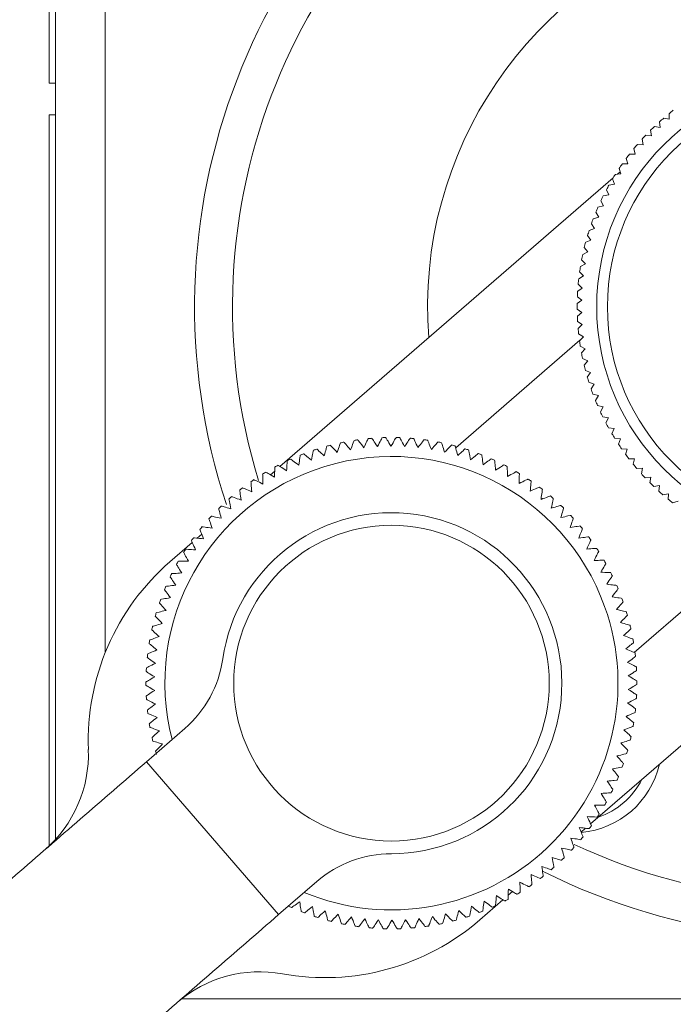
# Paper-space layout 'Sheet1' of a CAD drawing. Header units: millimetres. Extents: x 0 to 4318, y 0 to 2794.
# Tile 2 of 69: x 313 to 428, y 652 to 826. Entities that reach past the tile are written whole.
import ezdxf

# ---------------------------------------------------------------- set-up
doc = ezdxf.new("R2010")
doc.units = ezdxf.units.MM
doc.header["$LTSCALE"] = 5
doc.styles.add('SLDTEXTSTYLE0', font='TXT', dxfattribs={"width": 0.605})
doc.dimstyles.new('SLDDIMSTYLE6', dxfattribs={"dimtxt": 20.546549, "dimasz": 23.8125, "dimexe": 0, "dimexo": 0.0625, "dimgap": 5.136637, "dimtad": 0, "dimtih": 1, "dimtoh": 1, "dimdec": 1, "dimlfac": 0.114286, "dimrnd": 1e-09, "dimzin": 12, "dimdsep": 46, "dimtxsty": 'SLDTEXTSTYLE0', "dimsah": 1, "dimcen": 0.09, "dimadec": 0, "dimazin": 3, "dimtfac": 1, "dimtdec": 3, "dimtofl": 0, "dimtmove": 0, "dimatfit": 3, "dimfxl": 1, "dimfrac": 2, "dimtolj": 1, "dimtzin": 12, "dimarcsym": 0})

# ---------------------------------------------------------------- blocks, each defined once
blk = doc.blocks.new('_D_10')
at = {"color": 7, "linetype": 'Continuous', "lineweight": 0}
for p, q in [((454.51, 767.5), (454.51, 532.39)), ((318.89, 601.11), (318.89, 532.39)), ((318.89, 547.63), (454.51, 547.63)), ((454.51, 547.63), (481.41, 547.63)), ((517.86, 547.63), (513.16, 547.63)), ((513.16, 547.63), (513.16, 516.08)), ((590.77, 547.63), (595.47, 547.63)), ((595.47, 547.63), (595.47, 516.08)), ((513.16, 516.08), (517.86, 516.08)), ((595.47, 516.08), (590.77, 516.08))]:
    blk.add_line(p, q, dxfattribs=at)
for points in [[(318.89, 547.63), (342.7, 543.66), (342.7, 551.6)], [(454.51, 547.63), (430.7, 551.6), (430.7, 543.66)]]:
    blk.add_solid(points, dxfattribs=at)
at = {"color": 7, "linetype": 'Continuous', "lineweight": 0, "char_height": 21.167, "attachment_point": 1, "style": 'SLDTEXTSTYLE0'}
for s, insert in [('15.5mm', (493.95, 579.62, -5165.27)), ('.61in', (523.74, 543.36, -5165.27))]:
    blk.add_mtext(s, dxfattribs=dict(at, insert=insert))

psp = doc.layouts.new('Sheet1')

# ---------------------------------------------------------------- linework, layer by layer
at = {"color": 7, "linetype": 'Continuous', "lineweight": 15}
for p, q in [((317.78, 814.46), (317.78, 923.59)), ((318.89, 681.41), (318.89, 923.59)), ((327.64, 923.59), (327.64, 714.28)), ((317.78, 814.46), (318.89, 814.46)), ((317.78, 680.27), (317.78, 808.93)), ((317.78, 808.93), (318.89, 808.93)), ((425.33, 806.69), (425.25, 807.68)), ((425.97, 808.32), (426.94, 808.11)), ((426.94, 808.11), (426.91, 809.1)), ((423.79, 805.2), (423.66, 806.18)), ((424.35, 806.85), (425.33, 806.69)), ((422.33, 803.63), (422.15, 804.6)), ((422.81, 805.31), (423.79, 805.2)), ((420.95, 801.99), (420.72, 802.96)), ((421.34, 803.69), (422.33, 803.63)), ((419.65, 800.28), (419.38, 801.24)), ((419.96, 802), (420.95, 801.99)), ((417.81, 798.46), (418.31, 798.89)), ((418.44, 798.51), (418.12, 799.45)), ((418.66, 800.25), (419.65, 800.28)), ((358.4, 747.02), (417.08, 797.83)), ((417.32, 796.69), (416.95, 797.61)), ((417.45, 798.43), (418.44, 798.51)), ((416.29, 794.81), (415.88, 795.71)), ((416.34, 796.55), (417.32, 796.69)), ((415.36, 792.88), (414.9, 793.76)), ((415.32, 794.62), (416.29, 794.81)), ((414.39, 792.64), (415.36, 792.88)), ((413.57, 790.62), (414.52, 790.9)), ((414.52, 790.9), (414.02, 791.76)), ((412.85, 788.56), (413.78, 788.89)), ((413.78, 788.89), (413.24, 789.72)), ((412.23, 786.47), (413.15, 786.84)), ((413.15, 786.84), (412.56, 787.64)), ((412.61, 784.77), (411.99, 785.54)), ((412.19, 782.66), (411.52, 783.4)), ((411.72, 784.35), (412.61, 784.77)), ((411.31, 782.2), (412.19, 782.66)), ((411.01, 780.04), (411.86, 780.55)), ((411.86, 780.55), (411.16, 781.25)), ((410.82, 777.86), (411.64, 778.41)), ((411.64, 778.41), (410.91, 779.08)), ((410.74, 775.68), (411.53, 776.27)), ((411.53, 776.27), (410.77, 776.9)), ((411.53, 774.13), (410.73, 774.72)), ((410.76, 773.5), (411.53, 774.13)), ((411.63, 771.99), (410.81, 772.54)), ((410.9, 771.32), (411.63, 771.99)), ((411.84, 769.85), (410.99, 770.36)), ((411.14, 769.15), (411.84, 769.85)), ((389.34, 750.29), (411.22, 769.24)), ((412.16, 767.73), (411.28, 768.2)), ((411.49, 767), (412.16, 767.73)), ((412.58, 765.63), (411.68, 766.05)), ((411.95, 764.86), (412.58, 765.63)), ((413.1, 763.55), (412.18, 763.93)), ((412.51, 762.75), (413.1, 763.55)), ((413.73, 761.5), (412.8, 761.83)), ((413.18, 760.67), (413.73, 761.5)), ((414.46, 759.49), (413.51, 759.77)), ((413.95, 758.63), (414.46, 759.49)), ((415.29, 757.51), (414.33, 757.74)), ((414.83, 756.63), (415.29, 757.51)), ((416.22, 755.57), (415.24, 755.76)), ((415.8, 754.68), (416.22, 755.57)), ((417.24, 753.69), (416.25, 753.83)), ((416.86, 752.77), (417.24, 753.69)), ((418.35, 751.86), (417.36, 751.95)), ((418.02, 750.92), (418.35, 751.86)), ((419.56, 750.08), (418.56, 750.13)), ((419.27, 749.13), (419.56, 750.08)), ((420.85, 748.37), (419.85, 748.37)), ((420.61, 747.41), (420.85, 748.37)), ((356.73, 745.57), (357.47, 746.21)), ((422.22, 746.73), (421.23, 746.67)), ((422.04, 745.75), (422.22, 746.73)), ((423.68, 745.15), (422.69, 745.05)), ((423.54, 744.17), (423.68, 745.15)), ((425.21, 743.65), (424.23, 743.5)), ((425.12, 742.67), (425.21, 743.65)), ((426.81, 742.23), (425.84, 742.03)), ((426.78, 741.24), (426.81, 742.23)), ((428.49, 740.89), (427.53, 740.64)), ((343.85, 734.41), (344.63, 735.09)), ((471.89, 735.04), (413.1, 684.13)), ((339.03, 730.24), (342.96, 733.65)), ((442.42, 733.04), (420.77, 714.3)), ((317.75, 704.76), (317.78, 704.76)), ((317.75, 703.31), (317.78, 703.31)), ((334.89, 695.05), (341.63, 700.89)), ((334.89, 695.05), (358.17, 668.17)), ((412.21, 683.37), (411.43, 682.69)), ((364.91, 674.01), (358.17, 668.17)), ((397.66, 670.76), (393.58, 667.23)), ((399.33, 672.21), (398.59, 671.57)), ((341.1, 653.36), (660.14, 653.36))]:
    psp.add_line(p, q, dxfattribs=at)
for centre, radius in [((454.51, 775.12), 40.34), ((454.51, 775.12), 38.45), ((378.03, 708.89), 27.78)]:
    psp.add_circle(centre, radius, dxfattribs=at)
for centre, radius, start, end in [((454.51, 775.12), 111.13, 243.3854, 198.2526), ((454.51, 775.12), 104.46, 244.9013, 197.0089), ((454.51, 775.12), 70.12, 30, 184.4268), ((454.51, 775.12), 43.78, 127.831, 129.0901), ((454.51, 775.12), 43.78, 130.6882, 131.9473), ((454.51, 775.12), 43.78, 133.5453, 134.8044), ((454.51, 775.12), 43.78, 136.4025, 137.6615), ((454.51, 775.12), 43.78, 139.2596, 140.5187), ((454.51, 775.12), 43.78, 142.1168, 143.3758), ((454.51, 775.12), 43.78, 144.9739, 146.233), ((454.51, 775.12), 43.78, 147.831, 149.0901), ((454.51, 775.12), 43.78, 150.6882, 151.9473), ((454.51, 775.12), 43.78, 153.5453, 154.8044), ((454.51, 775.12), 43.78, 156.4025, 157.6615), ((454.51, 775.12), 43.78, 159.2596, 160.5187), ((454.51, 775.12), 43.78, 162.1168, 163.3758), ((454.51, 775.12), 43.78, 164.9739, 166.233), ((454.51, 775.12), 43.78, 167.831, 169.0901), ((454.51, 775.12), 43.78, 170.6882, 171.9473), ((454.51, 775.12), 43.78, 173.5453, 174.8044), ((454.51, 775.12), 43.78, 176.4025, 177.6615), ((454.51, 775.12), 43.78, 179.2596, 180.5187), ((454.51, 775.12), 43.78, 182.1168, 183.3758), ((454.51, 775.12), 43.78, 184.9739, 186.233), ((454.51, 775.12), 43.78, 187.831, 189.0901), ((454.51, 775.12), 43.78, 190.6882, 191.9473), ((454.51, 775.12), 43.78, 193.5453, 194.8044), ((454.51, 775.12), 43.78, 196.4025, 197.6615), ((454.51, 775.12), 43.78, 199.2596, 200.5187), ((454.51, 775.12), 43.78, 202.1168, 203.3758), ((454.51, 775.12), 43.78, 204.9739, 206.233), ((454.51, 775.12), 43.78, 207.831, 209.0901), ((378.03, 708.89), 43.23, 94.5988, 95.4598), ((378.03, 708.89), 43.23, 91.3261, 92.187), ((378.03, 708.89), 43.23, 88.0534, 88.9143), ((378.03, 708.89), 43.23, 84.7807, 85.6416), ((454.51, 775.12), 43.78, 210.6882, 211.9473), ((378.03, 708.89), 43.23, 104.417, 105.2779), ((378.03, 708.89), 43.23, 101.1443, 102.0052), ((378.03, 708.89), 43.23, 97.8716, 98.7325), ((378.03, 708.89), 43.23, 81.5079, 82.3689), ((378.03, 708.89), 43.23, 78.2352, 79.0961), ((378.03, 708.89), 43.23, 74.9625, 75.8234), ((454.51, 775.12), 43.78, 213.5453, 214.8044), ((378.03, 708.89), 39.89, 19.7566, 194.4221), ((378.03, 708.89), 43.23, 110.9625, 111.8234), ((378.03, 708.89), 43.23, 107.6897, 108.5507), ((378.03, 708.89), 43.23, 71.6897, 72.5507), ((378.03, 708.89), 43.23, 68.417, 69.2779), ((454.51, 775.12), 43.78, 216.4025, 217.6615), ((378.03, 708.89), 43.23, 117.5079, 118.3689), ((378.03, 708.89), 43.23, 114.2352, 115.0961), ((378.03, 708.89), 43.23, 65.1443, 66.0052), ((378.03, 708.89), 43.23, 61.8716, 62.7325), ((454.51, 775.12), 43.78, 219.2596, 220.5187), ((378.03, 708.89), 43.23, 120.7807, 121.6416), ((378.03, 708.89), 43.23, 58.5988, 59.4598), ((454.51, 775.12), 43.78, 222.1168, 223.3758), ((378.03, 708.89), 43.23, 124.0534, 124.9143), ((378.03, 708.89), 43.23, 55.3261, 56.187), ((378.03, 708.89), 43.23, 52.0534, 52.9143), ((454.51, 775.12), 43.78, 224.9739, 226.233), ((378.03, 708.89), 43.23, 130.5988, 131.4598), ((378.03, 708.89), 43.23, 127.3261, 128.187), ((378.03, 708.89), 43.23, 48.7807, 49.6416), ((454.51, 775.12), 43.78, 227.831, 229.0901), ((378.03, 708.89), 43.23, 133.8716, 134.7325), ((378.03, 708.89), 43.23, 45.5079, 46.3689), ((454.51, 775.12), 43.78, 230.6882, 231.9473), ((378.03, 708.89), 43.23, 137.1443, 138.0052), ((378.03, 708.89), 30, 269.9631, 171.8152), ((378.03, 708.89), 43.23, 42.2352, 43.0961), ((378.03, 708.89), 43.23, 140.417, 141.2779), ((378.03, 708.89), 43.23, 38.9625, 39.8234), ((378.03, 708.89), 43.23, 35.6897, 36.5507), ((378.03, 708.89), 43.23, 143.6897, 144.5507), ((378.03, 708.89), 43.23, 146.9625, 147.8234), ((378.03, 708.89), 43.23, 32.417, 33.2779), ((366.31, 698.74), 41.67, 130.8892, 182.1271), ((378.03, 708.89), 43.23, 150.2352, 151.0961), ((378.03, 708.89), 43.23, 29.1443, 30.0052), ((378.03, 708.89), 43.23, 153.5079, 154.3689), ((378.03, 708.89), 43.23, 25.8716, 26.7325), ((378.03, 708.89), 43.23, 22.5988, 23.4598), ((378.03, 708.89), 43.23, 156.7807, 157.6416), ((378.03, 708.89), 43.23, 160.0534, 160.9143), ((378.03, 708.89), 43.23, 19.3261, 20.187), ((378.03, 708.89), 43.23, 163.3261, 164.187), ((378.03, 708.89), 39.89, 247.3562, 19.7566), ((378.03, 708.89), 43.23, 16.0534, 16.9143), ((378.03, 708.89), 43.23, 12.7807, 13.6416), ((378.03, 708.89), 43.23, 166.5988, 167.4598), ((378.03, 708.89), 43.23, 169.8716, 170.7325), ((378.03, 708.89), 43.23, 9.5079, 10.3689), ((378.03, 708.89), 43.23, 173.1443, 174.0052), ((378.03, 708.89), 43.23, 6.2352, 7.0961), ((328.53, 716.01), 20, 310.8892, 351.8152), ((378.03, 708.89), 43.23, 176.417, 177.2779), ((378.03, 708.89), 43.23, 2.9625, 3.8234), ((378.03, 708.89), 43.23, 179.6897, 180.5507), ((378.03, 708.89), 43.23, 359.6897, 0.5507), ((378.03, 708.89), 43.23, 182.9625, 183.8234), ((378.03, 708.89), 43.23, 356.417, 357.2779), ((378.03, 708.89), 43.23, 186.2352, 187.0961), ((378.03, 708.89), 43.23, 353.1443, 354.0052), ((378.03, 708.89), 43.23, 189.5079, 190.3689), ((378.03, 708.89), 43.23, 349.8716, 350.7325), ((378.03, 708.89), 43.23, 192.7807, 193.6416), ((378.03, 708.89), 43.23, 346.5988, 347.4598), ((302.45, 696.37), 22.22, 310.8892, 2.1271), ((378.03, 708.89), 43.23, 196.0534, 196.9143), ((378.03, 708.89), 43.23, 343.3261, 344.187), ((410.06, 698.13), 15.56, 275.0514, 347.0142), ((378.03, 708.89), 43.23, 340.0534, 340.9143), ((410.06, 698.13), 13.56, 288.9182, 332.9315), ((378.03, 708.89), 43.23, 336.7807, 337.6416), ((378.03, 708.89), 43.23, 333.5079, 334.3689), ((378.03, 708.89), 43.23, 330.2352, 331.0961), ((378.03, 708.89), 43.23, 326.9625, 327.8234), ((378.03, 708.89), 43.23, 323.6897, 324.5507), ((378.03, 708.89), 43.23, 320.417, 321.2779), ((378.03, 708.89), 43.23, 317.1443, 318.0052), ((378, 658.88), 20, 89.9631, 130.8892), ((378.03, 708.89), 43.23, 313.8716, 314.7325), ((378.03, 708.89), 43.23, 310.5988, 311.4598), ((378.03, 708.89), 43.23, 307.3261, 308.187), ((378.03, 708.89), 43.23, 304.0534, 304.9143), ((378.03, 708.89), 43.23, 297.5079, 298.3689), ((378.03, 708.89), 43.23, 300.7807, 301.6416), ((378.03, 708.89), 43.23, 245.1443, 246.0052), ((378.03, 708.89), 43.23, 294.2352, 295.0961), ((366.31, 698.74), 41.67, 259.6512, 310.8892), ((378.03, 708.89), 43.23, 248.417, 249.2779), ((378.03, 708.89), 43.23, 251.6897, 252.5507), ((378.03, 708.89), 43.23, 254.9625, 255.8234), ((378.03, 708.89), 43.23, 284.417, 285.2779), ((378.03, 708.89), 43.23, 287.6897, 288.5507), ((378.03, 708.89), 43.23, 290.9625, 291.8234), ((378.03, 708.89), 43.23, 258.2352, 259.0961), ((378.03, 708.89), 43.23, 261.5079, 262.3689), ((378.03, 708.89), 43.23, 264.7807, 265.6416), ((378.03, 708.89), 43.23, 268.0534, 268.9143), ((378.03, 708.89), 43.23, 271.3261, 272.187), ((378.03, 708.89), 43.23, 274.5988, 275.4598), ((378.03, 708.89), 43.23, 277.8716, 278.7325), ((378.03, 708.89), 43.23, 281.1443, 282.0052), ((354.83, 635.88), 22.23, 79.6512, 130.8892)]:
    psp.add_arc(centre, radius, start, end, dxfattribs=at)
for points, knots in [([(375.56, 750.53), (375.27, 750.95), (375.02, 751.31), (374.67, 751.83), (374.57, 751.98), (374.57, 751.98)], [0, 0, 0, 0, 0.5, 0.5, 1, 1, 1, 1]), ([(376.38, 752.09), (376.38, 752.09), (376.3, 751.93), (376.01, 751.37), (375.8, 750.98), (375.56, 750.53)], [0, 0, 0, 0, 0.5, 0.5, 1, 1, 1, 1]), ([(377.94, 750.6), (377.68, 751.03), (377.45, 751.41), (377.13, 751.95), (377.03, 752.11), (377.03, 752.11)], [0, 0, 0, 0, 0.5, 0.5, 1, 1, 1, 1]), ([(378.85, 752.11), (378.85, 752.11), (378.76, 751.96), (378.43, 751.42), (378.21, 751.03), (377.94, 750.6)], [0, 0, 0, 0, 0.5, 0.5, 1, 1, 1, 1]), ([(380.33, 750.54), (380.09, 750.99), (379.88, 751.38), (379.59, 751.93), (379.5, 752.09), (379.5, 752.09)], [0, 0, 0, 0, 0.5, 0.5, 1, 1, 1, 1]), ([(381.32, 751.99), (381.32, 751.99), (381.22, 751.84), (380.86, 751.32), (380.61, 750.96), (380.33, 750.54)], [0, 0, 0, 0, 0.5, 0.5, 1, 1, 1, 1]), ([(366.64, 750.59), (366.64, 750.59), (366.6, 750.42), (366.44, 749.81), (366.33, 749.38), (366.2, 748.88)], [0, 0, 0, 0, 0.5, 0.5, 1, 1, 1, 1]), ([(368.5, 749.49), (368.14, 749.86), (367.83, 750.18), (367.4, 750.63), (367.27, 750.76), (367.27, 750.76)], [0, 0, 0, 0, 0.5, 0.5, 1, 1, 1, 1]), ([(369.04, 751.17), (369.04, 751.17), (368.99, 751), (368.79, 750.4), (368.66, 749.98), (368.5, 749.49)], [0, 0, 0, 0, 0.5, 0.5, 1, 1, 1, 1]), ([(370.83, 749.97), (370.5, 750.36), (370.21, 750.69), (369.8, 751.17), (369.68, 751.3), (369.68, 751.3)], [0, 0, 0, 0, 0.5, 0.5, 1, 1, 1, 1]), ([(371.47, 751.62), (371.47, 751.62), (371.4, 751.45), (371.18, 750.86), (371.02, 750.45), (370.83, 749.97)], [0, 0, 0, 0, 0.5, 0.5, 1, 1, 1, 1]), ([(373.19, 750.32), (372.88, 750.72), (372.61, 751.07), (372.22, 751.57), (372.11, 751.71), (372.11, 751.71)], [0, 0, 0, 0, 0.5, 0.5, 1, 1, 1, 1]), ([(373.92, 751.92), (373.92, 751.92), (373.84, 751.76), (373.58, 751.18), (373.4, 750.78), (373.19, 750.32)], [0, 0, 0, 0, 0.5, 0.5, 1, 1, 1, 1]), ([(382.7, 750.34), (382.49, 750.8), (382.3, 751.2), (382.04, 751.77), (381.96, 751.94), (381.96, 751.94)], [0, 0, 0, 0, 0.5, 0.5, 1, 1, 1, 1]), ([(383.77, 751.73), (383.77, 751.73), (383.66, 751.59), (383.28, 751.09), (383.01, 750.74), (382.7, 750.34)], [0, 0, 0, 0, 0.5, 0.5, 1, 1, 1, 1]), ([(385.06, 750), (384.87, 750.48), (384.71, 750.89), (384.48, 751.47), (384.42, 751.64), (384.42, 751.64)], [0, 0, 0, 0, 0.5, 0.5, 1, 1, 1, 1]), ([(386.21, 751.34), (386.21, 751.34), (386.09, 751.2), (385.68, 750.72), (385.39, 750.39), (385.06, 750)], [0, 0, 0, 0, 0.5, 0.5, 1, 1, 1, 1]), ([(387.39, 749.53), (387.23, 750.02), (387.1, 750.44), (386.9, 751.04), (386.85, 751.21), (386.85, 751.21)], [0, 0, 0, 0, 0.5, 0.5, 1, 1, 1, 1]), ([(388.62, 750.8), (388.62, 750.8), (388.49, 750.67), (388.06, 750.22), (387.75, 749.9), (387.39, 749.53)], [0, 0, 0, 0, 0.5, 0.5, 1, 1, 1, 1]), ([(389.7, 748.93), (389.57, 749.43), (389.45, 749.85), (389.29, 750.46), (389.25, 750.64), (389.25, 750.64)], [0, 0, 0, 0, 0.5, 0.5, 1, 1, 1, 1]), ([(361.96, 749.02), (361.96, 749.02), (361.94, 748.84), (361.85, 748.22), (361.79, 747.78), (361.72, 747.27)], [0, 0, 0, 0, 0.5, 0.5, 1, 1, 1, 1]), ([(363.93, 748.14), (363.54, 748.47), (363.19, 748.75), (362.71, 749.14), (362.57, 749.26), (362.57, 749.26)], [0, 0, 0, 0, 0.5, 0.5, 1, 1, 1, 1]), ([(364.28, 749.87), (364.28, 749.87), (364.24, 749.7), (364.12, 749.08), (364.03, 748.64), (363.93, 748.14)], [0, 0, 0, 0, 0.5, 0.5, 1, 1, 1, 1]), ([(366.2, 748.88), (365.82, 749.23), (365.49, 749.53), (365.03, 749.95), (364.9, 750.07), (364.9, 750.07)], [0, 0, 0, 0, 0.5, 0.5, 1, 1, 1, 1]), ([(390.99, 750.13), (390.99, 750.13), (390.86, 750.01), (390.4, 749.58), (390.07, 749.28), (389.7, 748.93)], [0, 0, 0, 0, 0.5, 0.5, 1, 1, 1, 1]), ([(391.97, 748.2), (391.86, 748.7), (391.77, 749.14), (391.65, 749.75), (391.61, 749.93), (391.61, 749.93)], [0, 0, 0, 0, 0.5, 0.5, 1, 1, 1, 1]), ([(393.33, 749.32), (393.33, 749.32), (393.19, 749.21), (392.7, 748.81), (392.36, 748.53), (391.97, 748.2)], [0, 0, 0, 0, 0.5, 0.5, 1, 1, 1, 1]), ([(394.19, 747.34), (394.11, 747.85), (394.05, 748.29), (393.96, 748.91), (393.93, 749.09), (393.93, 749.09)], [0, 0, 0, 0, 0.5, 0.5, 1, 1, 1, 1]), ([(357.49, 746.93), (357.49, 746.93), (357.49, 746.75), (357.47, 746.12), (357.46, 745.67), (357.45, 745.16)], [0, 0, 0, 0, 0.5, 0.5, 1, 1, 1, 1]), ([(359.55, 746.28), (359.12, 746.56), (358.75, 746.79), (358.22, 747.13), (358.07, 747.23), (358.07, 747.23)], [0, 0, 0, 0, 0.5, 0.5, 1, 1, 1, 1]), ([(359.7, 748.04), (359.7, 748.04), (359.68, 747.86), (359.63, 747.23), (359.59, 746.79), (359.55, 746.28)], [0, 0, 0, 0, 0.5, 0.5, 1, 1, 1, 1]), ([(361.72, 747.27), (361.3, 747.57), (360.94, 747.83), (360.44, 748.2), (360.29, 748.31), (360.29, 748.31)], [0, 0, 0, 0, 0.5, 0.5, 1, 1, 1, 1]), ([(395.61, 748.38), (395.61, 748.38), (395.46, 748.28), (394.96, 747.9), (394.6, 747.64), (394.19, 747.34)], [0, 0, 0, 0, 0.5, 0.5, 1, 1, 1, 1]), ([(396.36, 746.36), (396.31, 746.87), (396.27, 747.31), (396.22, 747.93), (396.2, 748.11), (396.2, 748.11)], [0, 0, 0, 0, 0.5, 0.5, 1, 1, 1, 1]), ([(397.84, 747.31), (397.84, 747.31), (397.68, 747.22), (397.16, 746.87), (396.78, 746.63), (396.36, 746.36)], [0, 0, 0, 0, 0.5, 0.5, 1, 1, 1, 1]), ([(398.46, 745.25), (398.45, 745.76), (398.44, 746.2), (398.42, 746.83), (398.41, 747.01), (398.41, 747.01)], [0, 0, 0, 0, 0.5, 0.5, 1, 1, 1, 1]), ([(355.35, 745.69), (355.35, 745.69), (355.36, 745.51), (355.38, 744.88), (355.39, 744.44), (355.41, 743.93)], [0, 0, 0, 0, 0.5, 0.5, 1, 1, 1, 1]), ([(357.45, 745.16), (357, 745.41), (356.62, 745.63), (356.07, 745.94), (355.91, 746.03), (355.91, 746.03)], [0, 0, 0, 0, 0.5, 0.5, 1, 1, 1, 1]), ([(400, 746.12), (400, 746.12), (399.84, 746.03), (399.29, 745.72), (398.91, 745.5), (398.46, 745.25)], [0, 0, 0, 0, 0.5, 0.5, 1, 1, 1, 1]), ([(400.51, 744.02), (400.52, 744.53), (400.53, 744.98), (400.55, 745.6), (400.55, 745.79), (400.55, 745.79)], [0, 0, 0, 0, 0.5, 0.5, 1, 1, 1, 1]), ([(353.29, 744.34), (353.29, 744.34), (353.31, 744.16), (353.36, 743.53), (353.4, 743.09), (353.45, 742.58)], [0, 0, 0, 0, 0.5, 0.5, 1, 1, 1, 1]), ([(355.41, 743.93), (354.95, 744.15), (354.55, 744.35), (353.99, 744.62), (353.83, 744.7), (353.83, 744.7)], [0, 0, 0, 0, 0.5, 0.5, 1, 1, 1, 1]), ([(402.09, 744.81), (402.09, 744.81), (401.93, 744.73), (401.36, 744.45), (400.96, 744.25), (400.51, 744.02)], [0, 0, 0, 0, 0.5, 0.5, 1, 1, 1, 1]), ([(402.48, 742.68), (402.52, 743.19), (402.56, 743.63), (402.61, 744.26), (402.62, 744.44), (402.62, 744.44)], [0, 0, 0, 0, 0.5, 0.5, 1, 1, 1, 1]), ([(404.1, 743.37), (404.1, 743.37), (403.93, 743.3), (403.35, 743.06), (402.94, 742.88), (402.48, 742.68)], [0, 0, 0, 0, 0.5, 0.5, 1, 1, 1, 1]), ([(351.56, 741.12), (351.08, 741.29), (350.66, 741.44), (350.07, 741.65), (349.9, 741.71), (349.9, 741.71)], [0, 0, 0, 0, 0.5, 0.5, 1, 1, 1, 1]), ([(351.31, 742.87), (351.31, 742.87), (351.33, 742.69), (351.42, 742.07), (351.49, 741.63), (351.56, 741.12)], [0, 0, 0, 0, 0.5, 0.5, 1, 1, 1, 1]), ([(353.45, 742.58), (352.98, 742.78), (352.57, 742.95), (351.99, 743.19), (351.82, 743.26), (351.82, 743.26)], [0, 0, 0, 0, 0.5, 0.5, 1, 1, 1, 1]), ([(404.37, 741.23), (404.44, 741.74), (404.5, 742.18), (404.59, 742.8), (404.61, 742.98), (404.61, 742.98)], [0, 0, 0, 0, 0.5, 0.5, 1, 1, 1, 1]), ([(406.02, 741.83), (406.02, 741.83), (405.85, 741.77), (405.26, 741.56), (404.84, 741.41), (404.37, 741.23)], [0, 0, 0, 0, 0.5, 0.5, 1, 1, 1, 1]), ([(349.77, 739.56), (349.28, 739.7), (348.85, 739.83), (348.25, 740), (348.07, 740.05), (348.07, 740.05)], [0, 0, 0, 0, 0.5, 0.5, 1, 1, 1, 1]), ([(349.41, 741.29), (349.41, 741.29), (349.45, 741.11), (349.57, 740.49), (349.66, 740.06), (349.77, 739.56)], [0, 0, 0, 0, 0.5, 0.5, 1, 1, 1, 1]), ([(406.17, 739.68), (406.27, 740.18), (406.36, 740.61), (406.48, 741.23), (406.52, 741.41), (406.52, 741.41)], [0, 0, 0, 0, 0.5, 0.5, 1, 1, 1, 1]), ([(407.86, 740.18), (407.86, 740.18), (407.69, 740.13), (407.08, 739.95), (406.66, 739.82), (406.17, 739.68)], [0, 0, 0, 0, 0.5, 0.5, 1, 1, 1, 1]), ([(348.06, 737.9), (347.56, 738.01), (347.13, 738.11), (346.52, 738.25), (346.34, 738.29), (346.34, 738.29)], [0, 0, 0, 0, 0.5, 0.5, 1, 1, 1, 1]), ([(347.61, 739.6), (347.61, 739.6), (347.65, 739.42), (347.82, 738.82), (347.93, 738.39), (348.06, 737.9)], [0, 0, 0, 0, 0.5, 0.5, 1, 1, 1, 1]), ([(407.88, 738.02), (408.01, 738.51), (408.12, 738.94), (408.28, 739.55), (408.33, 739.73), (408.33, 739.73)], [0, 0, 0, 0, 0.5, 0.5, 1, 1, 1, 1]), ([(409.6, 738.42), (409.6, 738.42), (409.42, 738.38), (408.81, 738.24), (408.38, 738.14), (407.88, 738.02)], [0, 0, 0, 0, 0.5, 0.5, 1, 1, 1, 1]), ([(346.45, 736.14), (345.95, 736.22), (345.51, 736.3), (344.9, 736.4), (344.72, 736.43), (344.72, 736.43)], [0, 0, 0, 0, 0.5, 0.5, 1, 1, 1, 1]), ([(345.9, 737.81), (345.9, 737.81), (345.96, 737.64), (346.16, 737.04), (346.3, 736.62), (346.45, 736.14)], [0, 0, 0, 0, 0.5, 0.5, 1, 1, 1, 1]), ([(409.5, 736.27), (409.65, 736.75), (409.79, 737.18), (409.98, 737.77), (410.04, 737.95), (410.04, 737.95)], [0, 0, 0, 0, 0.5, 0.5, 1, 1, 1, 1]), ([(411.23, 736.57), (411.23, 736.57), (411.05, 736.54), (410.43, 736.43), (410, 736.36), (409.5, 736.27)], [0, 0, 0, 0, 0.5, 0.5, 1, 1, 1, 1]), ([(344.31, 735.93), (344.31, 735.93), (344.37, 735.76), (344.6, 735.18), (344.76, 734.76), (344.95, 734.29)], [0, 0, 0, 0, 0.5, 0.5, 1, 1, 1, 1]), ([(411.01, 734.43), (411.19, 734.9), (411.35, 735.32), (411.58, 735.9), (411.64, 736.07), (411.64, 736.07)], [0, 0, 0, 0, 0.5, 0.5, 1, 1, 1, 1]), ([(412.76, 734.63), (412.76, 734.63), (412.58, 734.61), (411.95, 734.54), (411.51, 734.49), (411.01, 734.43)], [0, 0, 0, 0, 0.5, 0.5, 1, 1, 1, 1]), ([(342.82, 733.96), (342.82, 733.96), (342.89, 733.8), (343.16, 733.23), (343.34, 732.82), (343.55, 732.36)], [0, 0, 0, 0, 0.5, 0.5, 1, 1, 1, 1]), ([(344.95, 734.29), (344.44, 734.35), (344, 734.4), (343.38, 734.47), (343.2, 734.49), (343.2, 734.49)], [0, 0, 0, 0, 0.5, 0.5, 1, 1, 1, 1]), ([(412.41, 732.5), (412.62, 732.97), (412.81, 733.37), (413.07, 733.94), (413.14, 734.11), (413.14, 734.11)], [0, 0, 0, 0, 0.5, 0.5, 1, 1, 1, 1]), ([(341.44, 731.91), (341.44, 731.91), (341.53, 731.75), (341.82, 731.2), (342.03, 730.8), (342.27, 730.35)], [0, 0, 0, 0, 0.5, 0.5, 1, 1, 1, 1]), ([(343.55, 732.36), (343.04, 732.39), (342.6, 732.41), (341.98, 732.45), (341.79, 732.46), (341.79, 732.46)], [0, 0, 0, 0, 0.5, 0.5, 1, 1, 1, 1]), ([(414.17, 732.61), (414.17, 732.61), (413.99, 732.6), (413.36, 732.56), (412.92, 732.53), (412.41, 732.5)], [0, 0, 0, 0, 0.5, 0.5, 1, 1, 1, 1]), ([(413.7, 730.5), (413.94, 730.95), (414.15, 731.35), (414.44, 731.9), (414.52, 732.06), (414.52, 732.06)], [0, 0, 0, 0, 0.5, 0.5, 1, 1, 1, 1]), ([(340.19, 729.78), (340.19, 729.78), (340.28, 729.63), (340.61, 729.09), (340.84, 728.71), (341.1, 728.28)], [0, 0, 0, 0, 0.5, 0.5, 1, 1, 1, 1]), ([(342.27, 730.35), (341.76, 730.35), (341.32, 730.35), (340.69, 730.35), (340.51, 730.35), (340.51, 730.35)], [0, 0, 0, 0, 0.5, 0.5, 1, 1, 1, 1]), ([(415.47, 730.51), (415.47, 730.51), (415.29, 730.51), (414.66, 730.51), (414.21, 730.5), (413.7, 730.5)], [0, 0, 0, 0, 0.5, 0.5, 1, 1, 1, 1]), ([(414.88, 728.43), (415.14, 728.87), (415.37, 729.25), (415.69, 729.79), (415.79, 729.94), (415.79, 729.94)], [0, 0, 0, 0, 0.5, 0.5, 1, 1, 1, 1]), ([(341.1, 728.28), (340.59, 728.25), (340.15, 728.22), (339.53, 728.18), (339.34, 728.17), (339.34, 728.17)], [0, 0, 0, 0, 0.5, 0.5, 1, 1, 1, 1]), ([(416.64, 728.34), (416.64, 728.34), (416.46, 728.34), (415.83, 728.38), (415.39, 728.4), (414.88, 728.43)], [0, 0, 0, 0, 0.5, 0.5, 1, 1, 1, 1]), ([(415.93, 726.3), (416.22, 726.72), (416.47, 727.08), (416.82, 727.6), (416.93, 727.75), (416.93, 727.75)], [0, 0, 0, 0, 0.5, 0.5, 1, 1, 1, 1]), ([(340.06, 726.14), (339.55, 726.08), (339.11, 726.03), (338.49, 725.95), (338.31, 725.93), (338.31, 725.93)], [0, 0, 0, 0, 0.5, 0.5, 1, 1, 1, 1]), ([(339.06, 727.59), (339.06, 727.59), (339.16, 727.44), (339.52, 726.92), (339.77, 726.56), (340.06, 726.14)], [0, 0, 0, 0, 0.5, 0.5, 1, 1, 1, 1]), ([(417.69, 726.1), (417.69, 726.1), (417.51, 726.12), (416.88, 726.19), (416.44, 726.24), (415.93, 726.3)], [0, 0, 0, 0, 0.5, 0.5, 1, 1, 1, 1]), ([(338.05, 725.33), (338.05, 725.33), (338.16, 725.19), (338.55, 724.69), (338.82, 724.34), (339.13, 723.94)], [0, 0, 0, 0, 0.5, 0.5, 1, 1, 1, 1]), ([(416.87, 724.1), (417.18, 724.51), (417.45, 724.86), (417.83, 725.36), (417.94, 725.5), (417.94, 725.5)], [0, 0, 0, 0, 0.5, 0.5, 1, 1, 1, 1]), ([(337.18, 723.02), (337.18, 723.02), (337.3, 722.89), (337.71, 722.41), (338, 722.08), (338.34, 721.7)], [0, 0, 0, 0, 0.5, 0.5, 1, 1, 1, 1]), ([(339.13, 723.94), (338.63, 723.85), (338.19, 723.78), (337.58, 723.67), (337.4, 723.64), (337.4, 723.64)], [0, 0, 0, 0, 0.5, 0.5, 1, 1, 1, 1]), ([(418.6, 723.81), (418.6, 723.81), (418.43, 723.84), (417.81, 723.94), (417.37, 724.02), (416.87, 724.1)], [0, 0, 0, 0, 0.5, 0.5, 1, 1, 1, 1]), ([(417.67, 721.86), (418, 722.25), (418.29, 722.58), (418.7, 723.06), (418.82, 723.2), (418.82, 723.2)], [0, 0, 0, 0, 0.5, 0.5, 1, 1, 1, 1]), ([(338.34, 721.7), (337.84, 721.58), (337.41, 721.48), (336.8, 721.33), (336.62, 721.29), (336.62, 721.29)], [0, 0, 0, 0, 0.5, 0.5, 1, 1, 1, 1]), ([(419.39, 721.47), (419.39, 721.47), (419.21, 721.51), (418.6, 721.65), (418.17, 721.75), (417.67, 721.86)], [0, 0, 0, 0, 0.5, 0.5, 1, 1, 1, 1]), ([(418.35, 719.58), (418.7, 719.94), (419.01, 720.26), (419.45, 720.71), (419.57, 720.84), (419.57, 720.84)], [0, 0, 0, 0, 0.5, 0.5, 1, 1, 1, 1]), ([(337.67, 719.41), (337.18, 719.26), (336.76, 719.14), (336.16, 718.96), (335.98, 718.91), (335.98, 718.91)], [0, 0, 0, 0, 0.5, 0.5, 1, 1, 1, 1]), ([(336.44, 720.67), (336.44, 720.67), (336.57, 720.54), (337.01, 720.09), (337.32, 719.77), (337.67, 719.41)], [0, 0, 0, 0, 0.5, 0.5, 1, 1, 1, 1]), ([(420.04, 719.09), (420.04, 719.09), (419.87, 719.14), (419.26, 719.31), (418.84, 719.44), (418.35, 719.58)], [0, 0, 0, 0, 0.5, 0.5, 1, 1, 1, 1]), ([(335.84, 718.28), (335.84, 718.28), (335.97, 718.15), (336.43, 717.73), (336.76, 717.43), (337.14, 717.09)], [0, 0, 0, 0, 0.5, 0.5, 1, 1, 1, 1]), ([(418.89, 717.26), (419.27, 717.6), (419.59, 717.9), (420.05, 718.33), (420.19, 718.45), (420.19, 718.45)], [0, 0, 0, 0, 0.5, 0.5, 1, 1, 1, 1]), ([(335.37, 715.85), (335.37, 715.85), (335.51, 715.74), (336, 715.34), (336.34, 715.06), (336.74, 714.74)], [0, 0, 0, 0, 0.5, 0.5, 1, 1, 1, 1]), ([(337.14, 717.09), (336.66, 716.92), (336.24, 716.77), (335.65, 716.55), (335.48, 716.49), (335.48, 716.49)], [0, 0, 0, 0, 0.5, 0.5, 1, 1, 1, 1]), ([(420.55, 716.67), (420.55, 716.67), (420.38, 716.73), (419.79, 716.94), (419.37, 717.09), (418.89, 717.26)], [0, 0, 0, 0, 0.5, 0.5, 1, 1, 1, 1]), ([(419.3, 714.91), (419.7, 715.24), (420.04, 715.52), (420.52, 715.91), (420.67, 716.03), (420.67, 716.03)], [0, 0, 0, 0, 0.5, 0.5, 1, 1, 1, 1]), ([(336.74, 714.74), (336.27, 714.54), (335.86, 714.37), (335.28, 714.12), (335.11, 714.05), (335.11, 714.05)], [0, 0, 0, 0, 0.5, 0.5, 1, 1, 1, 1]), ([(420.93, 714.23), (420.93, 714.23), (420.76, 714.3), (420.18, 714.54), (419.77, 714.72), (419.3, 714.91)], [0, 0, 0, 0, 0.5, 0.5, 1, 1, 1, 1]), ([(336.47, 712.37), (336.01, 712.15), (335.61, 711.95), (335.05, 711.67), (334.89, 711.59), (334.89, 711.59)], [0, 0, 0, 0, 0.5, 0.5, 1, 1, 1, 1]), ([(335.04, 713.4), (335.04, 713.4), (335.19, 713.3), (335.7, 712.93), (336.06, 712.67), (336.47, 712.37)], [0, 0, 0, 0, 0.5, 0.5, 1, 1, 1, 1]), ([(419.58, 712.55), (419.99, 712.85), (420.35, 713.11), (420.86, 713.48), (421, 713.59), (421, 713.59)], [0, 0, 0, 0, 0.5, 0.5, 1, 1, 1, 1]), ([(421.16, 711.77), (421.16, 711.77), (421, 711.85), (420.44, 712.13), (420.04, 712.32), (419.58, 712.55)], [0, 0, 0, 0, 0.5, 0.5, 1, 1, 1, 1]), ([(334.85, 710.94), (334.85, 710.94), (335, 710.85), (335.53, 710.51), (335.91, 710.27), (336.34, 709.99)], [0, 0, 0, 0, 0.5, 0.5, 1, 1, 1, 1]), ([(419.72, 710.17), (420.15, 710.44), (420.52, 710.69), (421.05, 711.03), (421.2, 711.12), (421.2, 711.12)], [0, 0, 0, 0, 0.5, 0.5, 1, 1, 1, 1]), ([(336.34, 709.99), (335.89, 709.74), (335.51, 709.52), (334.96, 709.21), (334.8, 709.12), (334.8, 709.12)], [0, 0, 0, 0, 0.5, 0.5, 1, 1, 1, 1]), ([(421.26, 709.31), (421.26, 709.31), (421.1, 709.39), (420.55, 709.7), (420.16, 709.92), (419.72, 710.17)], [0, 0, 0, 0, 0.5, 0.5, 1, 1, 1, 1]), ([(419.73, 707.79), (420.17, 708.04), (420.55, 708.26), (421.1, 708.57), (421.26, 708.66), (421.26, 708.66)], [0, 0, 0, 0, 0.5, 0.5, 1, 1, 1, 1]), ([(334.81, 708.47), (334.81, 708.47), (334.96, 708.39), (335.51, 708.08), (335.9, 707.86), (336.34, 707.61)], [0, 0, 0, 0, 0.5, 0.5, 1, 1, 1, 1]), ([(336.34, 707.61), (335.91, 707.34), (335.54, 707.09), (335.02, 706.75), (334.86, 706.66), (334.86, 706.66)], [0, 0, 0, 0, 0.5, 0.5, 1, 1, 1, 1]), ([(421.21, 706.84), (421.21, 706.84), (421.06, 706.93), (420.53, 707.27), (420.15, 707.51), (419.73, 707.79)], [0, 0, 0, 0, 0.5, 0.5, 1, 1, 1, 1]), ([(334.9, 706.01), (334.9, 706.01), (335.06, 705.93), (335.63, 705.65), (336.03, 705.46), (336.48, 705.23)], [0, 0, 0, 0, 0.5, 0.5, 1, 1, 1, 1]), ([(336.48, 705.23), (336.07, 704.93), (335.71, 704.67), (335.21, 704.3), (335.06, 704.2), (335.06, 704.2)], [0, 0, 0, 0, 0.5, 0.5, 1, 1, 1, 1]), ([(419.59, 705.41), (420.05, 705.63), (420.45, 705.83), (421.01, 706.11), (421.17, 706.19), (421.17, 706.19)], [0, 0, 0, 0, 0.5, 0.5, 1, 1, 1, 1]), ([(421.02, 704.38), (421.02, 704.38), (420.88, 704.48), (420.37, 704.85), (420.01, 705.11), (419.59, 705.41)], [0, 0, 0, 0, 0.5, 0.5, 1, 1, 1, 1]), ([(335.14, 703.55), (335.14, 703.55), (335.3, 703.48), (335.88, 703.24), (336.29, 703.06), (336.76, 702.87)], [0, 0, 0, 0, 0.5, 0.5, 1, 1, 1, 1]), ([(419.33, 703.04), (419.8, 703.24), (420.21, 703.41), (420.78, 703.66), (420.95, 703.73), (420.95, 703.73)], [0, 0, 0, 0, 0.5, 0.5, 1, 1, 1, 1]), ([(336.76, 702.87), (336.37, 702.54), (336.02, 702.26), (335.54, 701.87), (335.4, 701.75), (335.4, 701.75)], [0, 0, 0, 0, 0.5, 0.5, 1, 1, 1, 1]), ([(420.7, 701.93), (420.7, 701.93), (420.56, 702.04), (420.07, 702.44), (419.72, 702.72), (419.33, 703.04)], [0, 0, 0, 0, 0.5, 0.5, 1, 1, 1, 1]), ([(335.51, 701.11), (335.51, 701.11), (335.68, 701.05), (336.27, 700.84), (336.69, 700.69), (337.17, 700.52)], [0, 0, 0, 0, 0.5, 0.5, 1, 1, 1, 1]), ([(337.17, 700.52), (336.8, 700.18), (336.47, 699.88), (336.01, 699.45), (335.88, 699.33), (335.88, 699.33)], [0, 0, 0, 0, 0.5, 0.5, 1, 1, 1, 1]), ([(418.93, 700.69), (419.41, 700.87), (419.82, 701.01), (420.41, 701.23), (420.59, 701.29), (420.59, 701.29)], [0, 0, 0, 0, 0.5, 0.5, 1, 1, 1, 1]), ([(420.23, 699.5), (420.23, 699.5), (420.1, 699.63), (419.63, 700.05), (419.3, 700.35), (418.93, 700.69)], [0, 0, 0, 0, 0.5, 0.5, 1, 1, 1, 1]), ([(336.02, 698.69), (336.02, 698.69), (336.2, 698.64), (336.8, 698.47), (337.23, 698.34), (337.72, 698.2)], [0, 0, 0, 0, 0.5, 0.5, 1, 1, 1, 1]), ([(418.39, 698.37), (418.88, 698.52), (419.31, 698.64), (419.91, 698.82), (420.08, 698.87), (420.08, 698.87)], [0, 0, 0, 0, 0.5, 0.5, 1, 1, 1, 1]), ([(419.62, 697.11), (419.62, 697.11), (419.5, 697.24), (419.06, 697.69), (418.75, 698.01), (418.39, 698.37)], [0, 0, 0, 0, 0.5, 0.5, 1, 1, 1, 1]), ([(337.72, 698.2), (337.36, 697.84), (337.05, 697.52), (336.62, 697.07), (336.49, 696.94), (336.49, 696.94)], [0, 0, 0, 0, 0.5, 0.5, 1, 1, 1, 1]), ([(334.89, 695.05), (327.14, 688.35), (311.84, 675.09), (290.43, 656.56), (271.57, 640.23), (255.44, 626.25), (241.99, 614.61), (226.97, 601.61), (212.02, 588.66), (199.91, 578.17), (194.94, 573.87), (195.56, 574.4), (195.71, 574.54)], [0, 0, 0, 0, 0.083011, 0.163989, 0.244416, 0.324246, 0.403117, 0.481253, 0.636096, 0.790894, 0.945943, 1, 1, 1, 1]), ([(417.73, 696.08), (418.22, 696.2), (418.65, 696.3), (419.26, 696.45), (419.44, 696.49), (419.44, 696.49)], [0, 0, 0, 0, 0.5, 0.5, 1, 1, 1, 1]), ([(418.88, 694.76), (418.88, 694.76), (418.76, 694.89), (418.35, 695.37), (418.06, 695.7), (417.73, 696.08)], [0, 0, 0, 0, 0.5, 0.5, 1, 1, 1, 1]), ([(416.93, 693.84), (417.43, 693.93), (417.87, 694), (418.49, 694.11), (418.67, 694.14), (418.67, 694.14)], [0, 0, 0, 0, 0.5, 0.5, 1, 1, 1, 1]), ([(418.01, 692.45), (418.01, 692.45), (417.9, 692.59), (417.51, 693.09), (417.24, 693.44), (416.93, 693.84)], [0, 0, 0, 0, 0.5, 0.5, 1, 1, 1, 1]), ([(416.01, 691.64), (416.51, 691.7), (416.95, 691.75), (417.58, 691.83), (417.76, 691.85), (417.76, 691.85)], [0, 0, 0, 0, 0.5, 0.5, 1, 1, 1, 1]), ([(417.01, 690.19), (417.01, 690.19), (416.9, 690.34), (416.55, 690.86), (416.3, 691.22), (416.01, 691.64)], [0, 0, 0, 0, 0.5, 0.5, 1, 1, 1, 1]), ([(414.96, 689.5), (415.47, 689.53), (415.91, 689.56), (416.54, 689.6), (416.72, 689.61), (416.72, 689.61)], [0, 0, 0, 0, 0.5, 0.5, 1, 1, 1, 1]), ([(415.87, 688), (415.87, 688), (415.78, 688.15), (415.45, 688.69), (415.22, 689.07), (414.96, 689.5)], [0, 0, 0, 0, 0.5, 0.5, 1, 1, 1, 1]), ([(413.79, 687.43), (414.3, 687.43), (414.75, 687.43), (415.37, 687.43), (415.56, 687.43), (415.56, 687.43)], [0, 0, 0, 0, 0.5, 0.5, 1, 1, 1, 1]), ([(414.62, 685.87), (414.62, 685.87), (414.54, 686.03), (414.24, 686.58), (414.03, 686.98), (413.79, 687.43)], [0, 0, 0, 0, 0.5, 0.5, 1, 1, 1, 1]), ([(412.51, 685.42), (413.02, 685.39), (413.46, 685.37), (414.09, 685.33), (414.27, 685.32), (414.27, 685.32)], [0, 0, 0, 0, 0.5, 0.5, 1, 1, 1, 1]), ([(413.25, 683.82), (413.25, 683.82), (413.17, 683.98), (412.91, 684.55), (412.72, 684.96), (412.51, 685.42)], [0, 0, 0, 0, 0.5, 0.5, 1, 1, 1, 1]), ([(411.11, 683.49), (411.62, 683.43), (412.06, 683.38), (412.68, 683.31), (412.87, 683.29), (412.87, 683.29)], [0, 0, 0, 0, 0.5, 0.5, 1, 1, 1, 1]), ([(411.76, 681.85), (411.76, 681.85), (411.69, 682.02), (411.46, 682.6), (411.3, 683.02), (411.11, 683.49)], [0, 0, 0, 0, 0.5, 0.5, 1, 1, 1, 1]), ([(409.61, 681.64), (410.11, 681.56), (410.55, 681.48), (411.17, 681.38), (411.35, 681.35), (411.35, 681.35)], [0, 0, 0, 0, 0.5, 0.5, 1, 1, 1, 1]), ([(410.16, 679.97), (410.16, 679.97), (410.1, 680.14), (409.91, 680.74), (409.77, 681.16), (409.61, 681.64)], [0, 0, 0, 0, 0.5, 0.5, 1, 1, 1, 1]), ([(408, 679.88), (408.5, 679.77), (408.93, 679.67), (409.54, 679.53), (409.72, 679.49), (409.72, 679.49)], [0, 0, 0, 0, 0.5, 0.5, 1, 1, 1, 1]), ([(408.46, 678.18), (408.46, 678.18), (408.41, 678.36), (408.25, 678.96), (408.13, 679.39), (408, 679.88)], [0, 0, 0, 0, 0.5, 0.5, 1, 1, 1, 1]), ([(406.3, 678.22), (406.79, 678.08), (407.21, 677.95), (407.82, 677.78), (407.99, 677.73), (407.99, 677.73)], [0, 0, 0, 0, 0.5, 0.5, 1, 1, 1, 1]), ([(406.65, 676.49), (406.65, 676.49), (406.62, 676.67), (406.49, 677.29), (406.4, 677.72), (406.3, 678.22)], [0, 0, 0, 0, 0.5, 0.5, 1, 1, 1, 1]), ([(404.5, 676.66), (404.98, 676.49), (405.4, 676.34), (405.99, 676.13), (406.16, 676.07), (406.16, 676.07)], [0, 0, 0, 0, 0.5, 0.5, 1, 1, 1, 1]), ([(404.76, 674.91), (404.76, 674.91), (404.73, 675.09), (404.64, 675.71), (404.57, 676.15), (404.5, 676.66)], [0, 0, 0, 0, 0.5, 0.5, 1, 1, 1, 1]), ([(402.62, 675.2), (403.09, 675), (403.5, 674.83), (404.07, 674.59), (404.24, 674.52), (404.24, 674.52)], [0, 0, 0, 0, 0.5, 0.5, 1, 1, 1, 1]), ([(402.77, 673.44), (402.77, 673.44), (402.76, 673.62), (402.7, 674.25), (402.66, 674.69), (402.62, 675.2)], [0, 0, 0, 0, 0.5, 0.5, 1, 1, 1, 1]), ([(398.57, 670.85), (398.57, 670.85), (398.58, 671.03), (398.59, 671.66), (398.6, 672.11), (398.62, 672.62)], [0, 0, 0, 0, 0.5, 0.5, 1, 1, 1, 1]), ([(398.62, 672.62), (399.06, 672.37), (399.45, 672.15), (399.99, 671.84), (400.15, 671.75), (400.15, 671.75)], [0, 0, 0, 0, 0.5, 0.5, 1, 1, 1, 1]), ([(400.65, 673.85), (401.11, 673.63), (401.51, 673.43), (402.07, 673.16), (402.24, 673.08), (402.24, 673.08)], [0, 0, 0, 0, 0.5, 0.5, 1, 1, 1, 1]), ([(400.71, 672.09), (400.71, 672.09), (400.7, 672.27), (400.68, 672.9), (400.67, 673.34), (400.65, 673.85)], [0, 0, 0, 0, 0.5, 0.5, 1, 1, 1, 1]), ([(396.37, 669.74), (396.37, 669.74), (396.38, 669.92), (396.43, 670.55), (396.47, 670.99), (396.51, 671.5)], [0, 0, 0, 0, 0.5, 0.5, 1, 1, 1, 1]), ([(396.51, 671.5), (396.94, 671.22), (397.32, 670.99), (397.84, 670.65), (398, 670.55), (398, 670.55)], [0, 0, 0, 0, 0.5, 0.5, 1, 1, 1, 1]), ([(360.45, 669.4), (360.45, 669.4), (360.6, 669.5), (361.11, 669.88), (361.47, 670.14), (361.88, 670.44)], [0, 0, 0, 0, 0.5, 0.5, 1, 1, 1, 1]), ([(361.88, 670.44), (361.95, 669.93), (362.01, 669.49), (362.1, 668.87), (362.13, 668.69), (362.13, 668.69)], [0, 0, 0, 0, 0.5, 0.5, 1, 1, 1, 1]), ([(362.74, 668.46), (362.74, 668.46), (362.88, 668.57), (363.36, 668.97), (363.71, 669.26), (364.1, 669.58)], [0, 0, 0, 0, 0.5, 0.5, 1, 1, 1, 1]), ([(364.1, 669.58), (364.2, 669.08), (364.29, 668.64), (364.41, 668.03), (364.45, 667.85), (364.45, 667.85)], [0, 0, 0, 0, 0.5, 0.5, 1, 1, 1, 1]), ([(365.07, 667.65), (365.07, 667.65), (365.2, 667.77), (365.66, 668.2), (365.99, 668.5), (366.37, 668.85)], [0, 0, 0, 0, 0.5, 0.5, 1, 1, 1, 1]), ([(366.37, 668.85), (366.5, 668.35), (366.61, 667.93), (366.77, 667.32), (366.82, 667.14), (366.82, 667.14)], [0, 0, 0, 0, 0.5, 0.5, 1, 1, 1, 1]), ([(389.42, 667.19), (389.42, 667.19), (389.47, 667.36), (389.63, 667.97), (389.74, 668.4), (389.87, 668.9)], [0, 0, 0, 0, 0.5, 0.5, 1, 1, 1, 1]), ([(389.87, 668.9), (390.24, 668.55), (390.57, 668.25), (391.03, 667.83), (391.17, 667.71), (391.17, 667.71)], [0, 0, 0, 0, 0.5, 0.5, 1, 1, 1, 1]), ([(391.78, 667.91), (391.78, 667.91), (391.82, 668.09), (391.94, 668.7), (392.03, 669.14), (392.13, 669.64)], [0, 0, 0, 0, 0.5, 0.5, 1, 1, 1, 1]), ([(392.13, 669.64), (392.53, 669.31), (392.87, 669.03), (393.36, 668.64), (393.5, 668.52), (393.5, 668.52)], [0, 0, 0, 0, 0.5, 0.5, 1, 1, 1, 1]), ([(394.1, 668.76), (394.1, 668.76), (394.13, 668.94), (394.21, 669.56), (394.28, 670), (394.35, 670.51)], [0, 0, 0, 0, 0.5, 0.5, 1, 1, 1, 1]), ([(394.35, 670.51), (394.76, 670.21), (395.12, 669.95), (395.63, 669.58), (395.78, 669.47), (395.78, 669.47)], [0, 0, 0, 0, 0.5, 0.5, 1, 1, 1, 1]), ([(358.17, 668.17), (350.42, 661.46), (335.12, 648.21), (313.71, 629.67), (294.85, 613.35), (278.71, 599.37), (265.27, 587.73), (250.25, 574.72), (235.3, 561.78), (223.19, 551.29), (218.22, 546.99), (218.83, 547.52), (218.99, 547.66)], [0, 0, 0, 0, 0.083011, 0.163989, 0.244416, 0.324246, 0.403117, 0.481253, 0.636096, 0.790894, 0.945943, 1, 1, 1, 1]), ([(367.44, 666.98), (367.44, 666.98), (367.57, 667.11), (368.01, 667.56), (368.32, 667.88), (368.67, 668.25)], [0, 0, 0, 0, 0.5, 0.5, 1, 1, 1, 1]), ([(368.67, 668.25), (368.83, 667.76), (368.97, 667.34), (369.16, 666.74), (369.22, 666.57), (369.22, 666.57)], [0, 0, 0, 0, 0.5, 0.5, 1, 1, 1, 1]), ([(369.85, 666.44), (369.85, 666.44), (369.97, 666.58), (370.38, 667.06), (370.67, 667.39), (371.01, 667.78)], [0, 0, 0, 0, 0.5, 0.5, 1, 1, 1, 1]), ([(371.01, 667.78), (371.19, 667.3), (371.35, 666.89), (371.58, 666.31), (371.65, 666.14), (371.65, 666.14)], [0, 0, 0, 0, 0.5, 0.5, 1, 1, 1, 1]), ([(372.29, 666.05), (372.29, 666.05), (372.4, 666.19), (372.78, 666.69), (373.05, 667.04), (373.36, 667.44)], [0, 0, 0, 0, 0.5, 0.5, 1, 1, 1, 1]), ([(373.36, 667.44), (373.58, 666.98), (373.76, 666.58), (374.02, 666.01), (374.1, 665.84), (374.1, 665.84)], [0, 0, 0, 0, 0.5, 0.5, 1, 1, 1, 1]), ([(374.75, 665.79), (374.75, 665.79), (374.85, 665.94), (375.2, 666.46), (375.45, 666.82), (375.74, 667.24)], [0, 0, 0, 0, 0.5, 0.5, 1, 1, 1, 1]), ([(375.74, 667.24), (375.98, 666.79), (376.18, 666.4), (376.48, 665.85), (376.56, 665.69), (376.56, 665.69)], [0, 0, 0, 0, 0.5, 0.5, 1, 1, 1, 1]), ([(377.21, 665.67), (377.21, 665.67), (377.31, 665.82), (377.63, 666.36), (377.86, 666.75), (378.12, 667.18)], [0, 0, 0, 0, 0.5, 0.5, 1, 1, 1, 1]), ([(378.12, 667.18), (378.38, 666.75), (378.61, 666.37), (378.94, 665.83), (379.03, 665.67), (379.03, 665.67)], [0, 0, 0, 0, 0.5, 0.5, 1, 1, 1, 1]), ([(379.68, 665.69), (379.68, 665.69), (379.76, 665.85), (380.06, 666.41), (380.26, 666.8), (380.5, 667.25)], [0, 0, 0, 0, 0.5, 0.5, 1, 1, 1, 1]), ([(380.5, 667.25), (380.79, 666.83), (381.04, 666.47), (381.39, 665.95), (381.5, 665.8), (381.5, 665.8)], [0, 0, 0, 0, 0.5, 0.5, 1, 1, 1, 1]), ([(382.14, 665.86), (382.14, 665.86), (382.22, 666.02), (382.48, 666.6), (382.66, 667), (382.87, 667.46)], [0, 0, 0, 0, 0.5, 0.5, 1, 1, 1, 1]), ([(382.87, 667.46), (383.18, 667.06), (383.46, 666.71), (383.84, 666.21), (383.95, 666.07), (383.95, 666.07)], [0, 0, 0, 0, 0.5, 0.5, 1, 1, 1, 1]), ([(384.59, 666.16), (384.59, 666.16), (384.66, 666.33), (384.89, 666.92), (385.05, 667.33), (385.23, 667.81)], [0, 0, 0, 0, 0.5, 0.5, 1, 1, 1, 1]), ([(385.23, 667.81), (385.56, 667.42), (385.86, 667.09), (386.27, 666.62), (386.39, 666.48), (386.39, 666.48)], [0, 0, 0, 0, 0.5, 0.5, 1, 1, 1, 1]), ([(387.02, 666.61), (387.02, 666.61), (387.08, 666.78), (387.27, 667.38), (387.41, 667.8), (387.56, 668.29)], [0, 0, 0, 0, 0.5, 0.5, 1, 1, 1, 1]), ([(387.56, 668.29), (387.92, 667.92), (388.23, 667.6), (388.67, 667.15), (388.79, 667.02), (388.79, 667.02)], [0, 0, 0, 0, 0.5, 0.5, 1, 1, 1, 1])]:
    psp.add_open_spline(points, degree=3, knots=knots, dxfattribs=at)

# ---------------------------------------------------------------- dimensions: what is measured, and where the dimension line sits
at = {"color": 7, "linetype": 'Continuous', "lineweight": 0}
dim = psp.add_linear_dim(base=(454.51, 547.63), p1=(318.89, 608.73), p2=(454.51, 775.12), dimstyle='SLDDIMSTYLE6', dxfattribs=at)
dim.commit()
dim.dimension.update_dxf_attribs({"geometry": '_D_10', "text_midpoint": (554.32, 547.63), "dimtype": 160})

doc.saveas('drawing.dxf')
